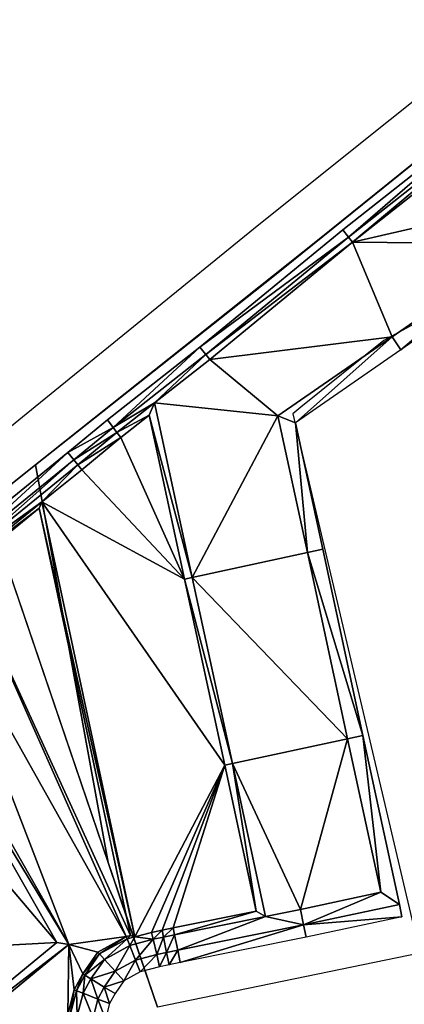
# Model space of a CAD drawing. Header units: millimetres. Extents: x 132691 to 133749, y 516184 to 516906.
# Tile 11 of 15: x 133136 to 133185, y 516656 to 516782. Entities that reach past the tile are written whole.
import ezdxf

# ---------------------------------------------------------------- set-up
doc = ezdxf.new("R2010")
doc.units = ezdxf.units.MM
for name, color, linetype, plot in [('dieptelijn_-2p2', 51, 'Continuous', False), ('dieptelijn_-2p6', 82, 'Continuous', False), ('dieptelijn_-2p9', 130, 'Continuous', False), ('dieptelijn_-3p1', 140, 'Continuous', False), ('dieptelijn_-3p3', 150, 'Continuous', False), ('dieptelijn_-3p4', 170, 'Continuous', False), ('dieptelijn_-3p7', 7, 'Continuous', False)]:
    doc.layers.add(name, color=color, linetype=linetype, plot=plot)
doc.layers.add('dieptelijn_variabel', color=212, linetype='Continuous')
doc.layers.add('TI23311_MV_hoeveelheden_bestek_0103', color=1, linetype='Continuous')
doc.layers.add('Nieuw oppervlak', color=2, linetype='Continuous', true_color=0xffff00)

msp = doc.modelspace()

# ---------------------------------------------------------------- linework, layer by layer
at = {"layer": 'dieptelijn_-2p2', "elevation": -2.2}
msp.add_lwpolyline([(133184.68, 516667.57), (133172.47, 516664.98), (133156.45, 516661.72), (133155.04, 516661.45), (133153.83, 516661.19), (133151.36, 516660.54), (133149.27, 516659.4), (133148.15, 516657.78), (133147.46, 516656.5), (133146.95, 516654.52), (133146.98, 516652.54), (133147.42, 516650.45), (133148.75, 516646.73), (133150.23, 516642.83), (133152.49, 516637.19)], dxfattribs=at)
at = {"layer": 'dieptelijn_-2p6', "linetype": 'Continuous', "elevation": -2.6, "flags": 128}
msp.add_lwpolyline([(133312.83, 516790.76), (133299.93, 516789.1), (133285.13, 516787.18), (133261.54, 516784.13), (133249.29, 516782.55), (133240.26, 516776.8), (133213.09, 516759.5), (133201.66, 516751.58), (133184.55, 516739.73), (133171.12, 516730.43)], dxfattribs=at)
at = {"layer": 'dieptelijn_-2p6', "elevation": -2.6}
for points in [[(133197.81, 516771.28), (133177.14, 516754.98), (133158.95, 516740.05), (133147.17, 516730.79), (133142.14, 516726.63), (133126.8, 516714.18), (133123, 516711.15), (133116.83, 516705.96), (133104.04, 516696.36), (133102.65, 516695.48)], [(133184.35, 516669.14), (133179.71, 516690.63), (133174.61, 516714.34), (133171.12, 516730.43)], [(133184.35, 516669.14), (133172.14, 516666.55), (133156.14, 516663.29), (133154.72, 516663.01), (133153.46, 516662.74), (133150.76, 516662.04), (133148.17, 516660.62), (133146.78, 516658.61), (133145.96, 516657.08), (133145.35, 516654.71), (133145.38, 516652.37), (133145.89, 516649.95), (133147.35, 516645.92), (133148.74, 516642.25), (133151.01, 516636.59)]]:
    msp.add_lwpolyline(points, dxfattribs=at)
at = {"layer": 'dieptelijn_-2p9', "elevation": -2.9}
msp.add_lwpolyline([(133198.56, 516770.34), (133177.89, 516754.04), (133159.7, 516739.11), (133147.92, 516729.85), (133142.9, 516725.7), (133127.55, 516713.25), (133123.76, 516710.22), (133117.57, 516705.02), (133110.78, 516699.92)], dxfattribs=at)
at = {"layer": 'dieptelijn_-3p1', "linetype": 'Continuous', "elevation": -3.1, "flags": 128}
msp.add_lwpolyline([(133310.73, 516792.51), (133299.67, 516791.08), (133284.87, 516789.17), (133261.28, 516786.12), (133248.59, 516784.48), (133239.18, 516778.48), (133211.98, 516761.16), (133200.52, 516753.22), (133183.41, 516741.37), (133168.88, 516731.31)], dxfattribs=at)
at = {"layer": 'dieptelijn_-3p1', "elevation": -3.1}
for points in [[(133199.06, 516769.72), (133178.39, 516753.42), (133160.21, 516738.49), (133148.39, 516729.2)], [(133167.29, 516667.6), (133163.1, 516687.05), (133157.99, 516710.75), (133153.18, 516732.96)], [(133181.97, 516670.68), (133177.76, 516690.21), (133172.65, 516713.92), (133168.88, 516731.31)], [(133148.39, 516729.2), (133143.41, 516725.08), (133128.05, 516712.62), (133124.27, 516709.6), (133118.08, 516704.4), (133111.39, 516699.1)], [(133181.97, 516670.68), (133171.74, 516668.5), (133155.74, 516665.25), (133154.32, 516664.97), (133153, 516664.69), (133150.02, 516663.91), (133146.79, 516662.14), (133145.08, 516659.66), (133144.08, 516657.82), (133143.35, 516654.95), (133143.38, 516652.14), (133143.98, 516649.33), (133145.47, 516645.22), (133146.88, 516641.52), (133149.15, 516635.85)]]:
    msp.add_lwpolyline(points, dxfattribs=at)
at = {"layer": 'dieptelijn_-3p3', "elevation": -3.3}
for points in [[(133152.49, 516731.41), (133148.9, 516728.58), (133143.91, 516724.46), (133128.56, 516712), (133124.77, 516708.98), (133118.58, 516703.78), (133111.89, 516698.48)], [(133166.12, 516668.28), (133162.12, 516686.84), (133157.01, 516710.54), (133152.49, 516731.41)], [(133150.67, 516665.01), (133138.85, 516720.35)], [(133166.12, 516668.28), (133155.57, 516666.14), (133154.14, 516665.85), (133152.79, 516665.57), (133149.68, 516664.75), (133146.17, 516662.83), (133144.31, 516660.13), (133143.24, 516658.15), (133142.45, 516655.06), (133142.48, 516652.04), (133143.11, 516649.08), (133144.63, 516644.91), (133146.04, 516641.2), (133148.32, 516635.51)]]:
    msp.add_lwpolyline(points, dxfattribs=at)
at = {"layer": 'dieptelijn_-3p4', "elevation": -3.4}
for points in [[(133122.08, 516613.18), (133105.85, 516661.44), (133098.73, 516662.92), (133094.15, 516663.78), (133087.86, 516666.42), (133082.43, 516669.88), (133080.43, 516671.49), (133080.39, 516672.08), (133081.04, 516673.45), (133093.22, 516686.88), (133094.25, 516688.03), (133097.52, 516690.76), (133095.49, 516695.45), (133098.66, 516696.77), (133101.86, 516691.78), (133106.5, 516694.72), (133112.13, 516698.16), (133118.84, 516703.47), (133125.03, 516708.67), (133128.81, 516711.69), (133138.5, 516719.56)], [(133150.12, 516665.18), (133138.5, 516719.56)], [(133119.51, 516704), (133142.28, 516664.02), (133113.07, 516639.96)], [(133150.12, 516665.18), (133149.57, 516665.03), (133145.97, 516663.06), (133144.05, 516660.29), (133142.96, 516658.26), (133142.14, 516655.1), (133142.18, 516652.01), (133142.82, 516648.99), (133144.35, 516644.81), (133145.76, 516641.09), (133148.04, 516635.4)]]:
    msp.add_lwpolyline(points, dxfattribs=at)
at = {"layer": 'dieptelijn_-3p7', "elevation": -3.7}
msp.add_lwpolyline([(133113.65, 516642), (133106.76, 516662.48), (133098.97, 516664.1), (133094.5, 516664.94), (133088.55, 516668.73), (133085.25, 516671.24), (133084.77, 516672.05), (133085.16, 516673.72), (133095.66, 516686.33), (133097.74, 516687.88), (133101.49, 516690.13), (133107.13, 516693.7), (133112.82, 516697.18), (133119.15, 516702.19), (133140.74, 516664.3)], close=True, dxfattribs=at)
at = {"layer": 'dieptelijn_variabel'}
msp.add_polyline3d([(133184.68, 516667.57, -2.2), (133184.35, 516669.14, -2.6)], dxfattribs=at)
at = {"layer": 'Nieuw oppervlak', "color": 8, "true_color": 0x808080}
for points in [[(133177.89, 516754.04, -2.9), (133177.14, 516754.98, -2.6), (133197.81, 516771.28, -2.6), (133177.89, 516754.04, -2.9)], [(133197.81, 516771.28, -2.6), (133198.56, 516770.34, -2.9), (133177.89, 516754.04, -2.9), (133197.81, 516771.28, -2.6)], [(133198.56, 516770.34, -2.9), (133178.39, 516753.42, -3.1), (133177.89, 516754.04, -2.9), (133198.56, 516770.34, -2.9)], [(133198.56, 516770.34, -2.9), (133199.06, 516769.72, -3.1), (133178.39, 516753.42, -3.1), (133198.56, 516770.34, -2.9)], [(133211.98, 516761.16, -3.1), (133178.39, 516753.42, -3.1), (133199.06, 516769.72, -3.1), (133211.98, 516761.16, -3.1)], [(133200.52, 516753.22, -3.1), (133178.39, 516753.42, -3.1), (133211.98, 516761.16, -3.1), (133200.52, 516753.22, -3.1)], [(133177.89, 516754.04, -2.9), (133158.95, 516740.05, -2.6), (133177.14, 516754.98, -2.6), (133177.89, 516754.04, -2.9)], [(133159.7, 516739.11, -2.9), (133158.95, 516740.05, -2.6), (133177.89, 516754.04, -2.9), (133159.7, 516739.11, -2.9)], [(133159.7, 516739.11, -2.9), (133177.89, 516754.04, -2.9), (133178.39, 516753.42, -3.1), (133159.7, 516739.11, -2.9)], [(133159.7, 516739.11, -2.9), (133178.39, 516753.42, -3.1), (133160.21, 516738.49, -3.1), (133159.7, 516739.11, -2.9)], [(133160.21, 516738.49, -3.1), (133178.39, 516753.42, -3.1), (133183.41, 516741.37, -3.1), (133160.21, 516738.49, -3.1)], [(133183.41, 516741.37, -3.1), (133178.39, 516753.42, -3.1), (133200.52, 516753.22, -3.1), (133183.41, 516741.37, -3.1)], [(133184.55, 516739.73, -2.6), (133183.41, 516741.37, -3.1), (133200.52, 516753.22, -3.1), (133184.55, 516739.73, -2.6)], [(133200.52, 516753.22, -3.1), (133201.66, 516751.58, -2.6), (133184.55, 516739.73, -2.6), (133200.52, 516753.22, -3.1)], [(133183.41, 516741.37, -3.1), (133168.88, 516731.31, -3.1), (133160.21, 516738.49, -3.1), (133183.41, 516741.37, -3.1)], [(133171.12, 516730.43, -2.6), (133168.88, 516731.31, -3.1), (133183.41, 516741.37, -3.1), (133171.12, 516730.43, -2.6)], [(133183.41, 516741.37, -3.1), (133184.55, 516739.73, -2.6), (133171.12, 516730.43, -2.6), (133183.41, 516741.37, -3.1)], [(133147.92, 516729.85, -2.9), (133147.17, 516730.79, -2.6), (133158.95, 516740.05, -2.6), (133147.92, 516729.85, -2.9)], [(133147.92, 516729.85, -2.9), (133158.95, 516740.05, -2.6), (133159.7, 516739.11, -2.9), (133147.92, 516729.85, -2.9)], [(133159.7, 516739.11, -2.9), (133153.18, 516732.96, -3.1), (133147.92, 516729.85, -2.9), (133159.7, 516739.11, -2.9)], [(133159.7, 516739.11, -2.9), (133160.21, 516738.49, -3.1), (133153.18, 516732.96, -3.1), (133159.7, 516739.11, -2.9)], [(133160.21, 516738.49, -3.1), (133168.88, 516731.31, -3.1), (133153.18, 516732.96, -3.1), (133160.21, 516738.49, -3.1)], [(133148.39, 516729.2, -3.1), (133147.92, 516729.85, -2.9), (133153.18, 516732.96, -3.1), (133148.39, 516729.2, -3.1)], [(133153.18, 516732.96, -3.1), (133152.49, 516731.41, -3.3), (133148.39, 516729.2, -3.1), (133153.18, 516732.96, -3.1)], [(133157.99, 516710.75, -3.1), (133152.49, 516731.41, -3.3), (133153.18, 516732.96, -3.1), (133157.99, 516710.75, -3.1)], [(133153.18, 516732.96, -3.1), (133168.88, 516731.31, -3.1), (133157.99, 516710.75, -3.1), (133153.18, 516732.96, -3.1)], [(133147.17, 516730.79, -2.6), (133147.92, 516729.85, -2.9), (133142.14, 516726.63, -2.6), (133147.17, 516730.79, -2.6)], [(133148.9, 516728.58, -3.3), (133148.39, 516729.2, -3.1), (133152.49, 516731.41, -3.3), (133148.9, 516728.58, -3.3)], [(133157.01, 516710.54, -3.3), (133148.9, 516728.58, -3.3), (133152.49, 516731.41, -3.3), (133157.01, 516710.54, -3.3)], [(133152.49, 516731.41, -3.3), (133157.99, 516710.75, -3.1), (133157.01, 516710.54, -3.3), (133152.49, 516731.41, -3.3)], [(133168.88, 516731.31, -3.1), (133172.65, 516713.92, -3.1), (133157.99, 516710.75, -3.1), (133168.88, 516731.31, -3.1)], [(133168.88, 516731.31, -3.1), (133171.12, 516730.43, -2.6), (133172.65, 516713.92, -3.1), (133168.88, 516731.31, -3.1)], [(133142.9, 516725.7, -2.9), (133142.14, 516726.63, -2.6), (133147.92, 516729.85, -2.9), (133142.9, 516725.7, -2.9)], [(133142.9, 516725.7, -2.9), (133147.92, 516729.85, -2.9), (133148.39, 516729.2, -3.1), (133142.9, 516725.7, -2.9)], [(133171.12, 516730.43, -2.6), (133174.61, 516714.34, -2.6), (133172.65, 516713.92, -3.1), (133171.12, 516730.43, -2.6)], [(133142.9, 516725.7, -2.9), (133148.39, 516729.2, -3.1), (133143.41, 516725.08, -3.1), (133142.9, 516725.7, -2.9)], [(133148.9, 516728.58, -3.3), (133143.41, 516725.08, -3.1), (133148.39, 516729.2, -3.1), (133148.9, 516728.58, -3.3)], [(133143.91, 516724.46, -3.3), (133143.41, 516725.08, -3.1), (133148.9, 516728.58, -3.3), (133143.91, 516724.46, -3.3)], [(133143.91, 516724.46, -3.3), (133148.9, 516728.58, -3.3), (133157.01, 516710.54, -3.3), (133143.91, 516724.46, -3.3)], [(133127.55, 516713.25, -2.9), (133126.8, 516714.18, -2.6), (133142.14, 516726.63, -2.6), (133127.55, 516713.25, -2.9)], [(133127.55, 516713.25, -2.9), (133142.14, 516726.63, -2.6), (133142.9, 516725.7, -2.9), (133127.55, 516713.25, -2.9)], [(133128.05, 516712.62, -3.1), (133127.55, 516713.25, -2.9), (133142.9, 516725.7, -2.9), (133128.05, 516712.62, -3.1)], [(133128.05, 516712.62, -3.1), (133142.9, 516725.7, -2.9), (133143.41, 516725.08, -3.1), (133128.05, 516712.62, -3.1)], [(133143.41, 516725.08, -3.1), (133138.85, 516720.35, -3.3), (133128.05, 516712.62, -3.1), (133143.41, 516725.08, -3.1)], [(133143.41, 516725.08, -3.1), (133143.91, 516724.46, -3.3), (133138.85, 516720.35, -3.3), (133143.41, 516725.08, -3.1)], [(133138.85, 516720.35, -3.3), (133143.91, 516724.46, -3.3), (133157.01, 516710.54, -3.3), (133138.85, 516720.35, -3.3)], [(133128.56, 516712, -3.3), (133128.05, 516712.62, -3.1), (133138.85, 516720.35, -3.3), (133128.56, 516712, -3.3)], [(133138.85, 516720.35, -3.3), (133138.5, 516719.56, -3.4), (133128.56, 516712, -3.3), (133138.85, 516720.35, -3.3)], [(133128.81, 516711.69, -3.4), (133128.56, 516712, -3.3), (133138.5, 516719.56, -3.4), (133128.81, 516711.69, -3.4)], [(133150.12, 516665.18, -3.4), (133128.81, 516711.69, -3.4), (133138.5, 516719.56, -3.4), (133150.12, 516665.18, -3.4)], [(133150.67, 516665.01, -3.3), (133138.5, 516719.56, -3.4), (133138.85, 516720.35, -3.3), (133150.67, 516665.01, -3.3)], [(133150.67, 516665.01, -3.3), (133150.12, 516665.18, -3.4), (133138.5, 516719.56, -3.4), (133150.67, 516665.01, -3.3)], [(133138.85, 516720.35, -3.3), (133157.01, 516710.54, -3.3), (133162.12, 516686.84, -3.3), (133138.85, 516720.35, -3.3)], [(133138.85, 516720.35, -3.3), (133162.12, 516686.84, -3.3), (133150.67, 516665.01, -3.3), (133138.85, 516720.35, -3.3)], [(133172.65, 516713.92, -3.1), (133177.76, 516690.21, -3.1), (133157.99, 516710.75, -3.1), (133172.65, 516713.92, -3.1)], [(133174.61, 516714.34, -2.6), (133179.71, 516690.63, -2.6), (133172.65, 516713.92, -3.1), (133174.61, 516714.34, -2.6)], [(133172.65, 516713.92, -3.1), (133179.71, 516690.63, -2.6), (133177.76, 516690.21, -3.1), (133172.65, 516713.92, -3.1)], [(133125.03, 516708.67, -3.4), (133128.81, 516711.69, -3.4), (133149.57, 516665.03, -3.4), (133125.03, 516708.67, -3.4)], [(133150.12, 516665.18, -3.4), (133149.57, 516665.03, -3.4), (133128.81, 516711.69, -3.4), (133150.12, 516665.18, -3.4)], [(133157.01, 516710.54, -3.3), (133157.99, 516710.75, -3.1), (133163.1, 516687.05, -3.1), (133157.01, 516710.54, -3.3)], [(133163.1, 516687.05, -3.1), (133157.99, 516710.75, -3.1), (133177.76, 516690.21, -3.1), (133163.1, 516687.05, -3.1)], [(133163.1, 516687.05, -3.1), (133162.12, 516686.84, -3.3), (133157.01, 516710.54, -3.3), (133163.1, 516687.05, -3.1)], [(133119.51, 516704, -3.4), (133125.03, 516708.67, -3.4), (133142.28, 516664.02, -3.4), (133119.51, 516704, -3.4)], [(133125.03, 516708.67, -3.4), (133149.57, 516665.03, -3.4), (133142.28, 516664.02, -3.4), (133125.03, 516708.67, -3.4)], [(133142.28, 516664.02, -3.4), (133119.15, 516702.19, -3.7), (133119.51, 516704, -3.4), (133142.28, 516664.02, -3.4)], [(133140.74, 516664.3, -3.7), (133112.82, 516697.18, -3.7), (133119.15, 516702.19, -3.7), (133140.74, 516664.3, -3.7)], [(133142.28, 516664.02, -3.4), (133140.74, 516664.3, -3.7), (133119.15, 516702.19, -3.7), (133142.28, 516664.02, -3.4)], [(133140.74, 516664.3, -3.7), (133106.76, 516662.48, -3.7), (133112.82, 516697.18, -3.7), (133140.74, 516664.3, -3.7)], [(133179.71, 516690.63, -2.6), (133181.97, 516670.68, -3.1), (133177.76, 516690.21, -3.1), (133179.71, 516690.63, -2.6)], [(133179.71, 516690.63, -2.6), (133184.35, 516669.14, -2.6), (133184.35, 516669.14, -2.6), (133179.71, 516690.63, -2.6)], [(133184.35, 516669.14, -2.6), (133181.97, 516670.68, -3.1), (133179.71, 516690.63, -2.6), (133184.35, 516669.14, -2.6)], [(133163.1, 516687.05, -3.1), (133177.76, 516690.21, -3.1), (133171.74, 516668.5, -3.1), (133163.1, 516687.05, -3.1)], [(133171.74, 516668.5, -3.1), (133177.76, 516690.21, -3.1), (133181.97, 516670.68, -3.1), (133171.74, 516668.5, -3.1)], [(133162.12, 516686.84, -3.3), (133152.79, 516665.57, -3.3), (133150.67, 516665.01, -3.3), (133162.12, 516686.84, -3.3)], [(133152.79, 516665.57, -3.3), (133162.12, 516686.84, -3.3), (133154.14, 516665.85, -3.3), (133152.79, 516665.57, -3.3)], [(133162.12, 516686.84, -3.3), (133155.57, 516666.14, -3.3), (133154.14, 516665.85, -3.3), (133162.12, 516686.84, -3.3)], [(133155.57, 516666.14, -3.3), (133162.12, 516686.84, -3.3), (133166.12, 516668.28, -3.3), (133155.57, 516666.14, -3.3)], [(133163.1, 516687.05, -3.1), (133166.12, 516668.28, -3.3), (133162.12, 516686.84, -3.3), (133163.1, 516687.05, -3.1)], [(133167.29, 516667.6, -3.1), (133166.12, 516668.28, -3.3), (133163.1, 516687.05, -3.1), (133167.29, 516667.6, -3.1)], [(133163.1, 516687.05, -3.1), (133171.74, 516668.5, -3.1), (133167.29, 516667.6, -3.1), (133163.1, 516687.05, -3.1)], [(133171.74, 516668.5, -3.1), (133181.97, 516670.68, -3.1), (133172.14, 516666.55, -2.6), (133171.74, 516668.5, -3.1)], [(133172.14, 516666.55, -2.6), (133181.97, 516670.68, -3.1), (133184.35, 516669.14, -2.6), (133172.14, 516666.55, -2.6)], [(133155.57, 516666.14, -3.3), (133166.12, 516668.28, -3.3), (133155.74, 516665.25, -3.1), (133155.57, 516666.14, -3.3)], [(133155.74, 516665.25, -3.1), (133166.12, 516668.28, -3.3), (133167.29, 516667.6, -3.1), (133155.74, 516665.25, -3.1)], [(133171.74, 516668.5, -3.1), (133172.14, 516666.55, -2.6), (133167.29, 516667.6, -3.1), (133171.74, 516668.5, -3.1)], [(133184.35, 516669.14, -2.6), (133184.68, 516667.57, -2.2), (133172.14, 516666.55, -2.6), (133184.35, 516669.14, -2.6)], [(133167.29, 516667.6, -3.1), (133156.14, 516663.29, -2.6), (133155.74, 516665.25, -3.1), (133167.29, 516667.6, -3.1)], [(133156.14, 516663.29, -2.6), (133167.29, 516667.6, -3.1), (133172.14, 516666.55, -2.6), (133156.14, 516663.29, -2.6)], [(133184.68, 516667.57, -2.2), (133172.47, 516664.98, -2.2), (133172.14, 516666.55, -2.6), (133184.68, 516667.57, -2.2)], [(133150.67, 516665.01, -3.3), (133152.79, 516665.57, -3.3), (133153, 516664.69, -3.1), (133150.67, 516665.01, -3.3)], [(133154.14, 516665.85, -3.3), (133153, 516664.69, -3.1), (133152.79, 516665.57, -3.3), (133154.14, 516665.85, -3.3)], [(133153, 516664.69, -3.1), (133154.14, 516665.85, -3.3), (133154.32, 516664.97, -3.1), (133153, 516664.69, -3.1)], [(133154.32, 516664.97, -3.1), (133154.14, 516665.85, -3.3), (133155.57, 516666.14, -3.3), (133154.32, 516664.97, -3.1)], [(133154.32, 516664.97, -3.1), (133155.57, 516666.14, -3.3), (133155.74, 516665.25, -3.1), (133154.32, 516664.97, -3.1)], [(133172.14, 516666.55, -2.6), (133156.45, 516661.72, -2.2), (133156.14, 516663.29, -2.6), (133172.14, 516666.55, -2.6)], [(133172.14, 516666.55, -2.6), (133172.47, 516664.98, -2.2), (133156.45, 516661.72, -2.2), (133172.14, 516666.55, -2.6)], [(133113.65, 516642, -3.7), (133106.76, 516662.48, -3.7), (133140.74, 516664.3, -3.7), (133113.65, 516642, -3.7)], [(133113.65, 516642, -3.7), (133140.74, 516664.3, -3.7), (133142.28, 516664.02, -3.4), (133113.65, 516642, -3.7)], [(133145.97, 516663.06, -3.4), (133142.28, 516664.02, -3.4), (133149.57, 516665.03, -3.4), (133145.97, 516663.06, -3.4)], [(133145.97, 516663.06, -3.4), (133149.57, 516665.03, -3.4), (133146.17, 516662.83, -3.3), (133145.97, 516663.06, -3.4)], [(133149.57, 516665.03, -3.4), (133149.68, 516664.75, -3.3), (133146.17, 516662.83, -3.3), (133149.57, 516665.03, -3.4)], [(133146.17, 516662.83, -3.3), (133149.68, 516664.75, -3.3), (133146.79, 516662.14, -3.1), (133146.17, 516662.83, -3.3)], [(133149.68, 516664.75, -3.3), (133150.02, 516663.91, -3.1), (133146.79, 516662.14, -3.1), (133149.68, 516664.75, -3.3)], [(133149.57, 516665.03, -3.4), (133150.12, 516665.18, -3.4), (133149.68, 516664.75, -3.3), (133149.57, 516665.03, -3.4)], [(133149.68, 516664.75, -3.3), (133150.12, 516665.18, -3.4), (133150.67, 516665.01, -3.3), (133149.68, 516664.75, -3.3)], [(133150.67, 516665.01, -3.3), (133150.02, 516663.91, -3.1), (133149.68, 516664.75, -3.3), (133150.67, 516665.01, -3.3)], [(133150.67, 516665.01, -3.3), (133153, 516664.69, -3.1), (133150.02, 516663.91, -3.1), (133150.67, 516665.01, -3.3)], [(133150.76, 516662.04, -2.6), (133150.02, 516663.91, -3.1), (133153, 516664.69, -3.1), (133150.76, 516662.04, -2.6)], [(133153, 516664.69, -3.1), (133153.46, 516662.74, -2.6), (133150.76, 516662.04, -2.6), (133153, 516664.69, -3.1)], [(133153, 516664.69, -3.1), (133154.32, 516664.97, -3.1), (133153.46, 516662.74, -2.6), (133153, 516664.69, -3.1)], [(133154.72, 516663.01, -2.6), (133153.46, 516662.74, -2.6), (133154.32, 516664.97, -3.1), (133154.72, 516663.01, -2.6)], [(133154.72, 516663.01, -2.6), (133154.32, 516664.97, -3.1), (133155.74, 516665.25, -3.1), (133154.72, 516663.01, -2.6)], [(133154.72, 516663.01, -2.6), (133155.74, 516665.25, -3.1), (133156.14, 516663.29, -2.6), (133154.72, 516663.01, -2.6)], [(133113.07, 516639.96, -3.4), (133113.65, 516642, -3.7), (133142.28, 516664.02, -3.4), (133113.07, 516639.96, -3.4)], [(133142.28, 516664.02, -3.4), (133142.14, 516655.1, -3.4), (133113.07, 516639.96, -3.4), (133142.28, 516664.02, -3.4)], [(133142.28, 516664.02, -3.4), (133142.96, 516658.26, -3.4), (133142.14, 516655.1, -3.4), (133142.28, 516664.02, -3.4)], [(133142.28, 516664.02, -3.4), (133144.05, 516660.29, -3.4), (133142.96, 516658.26, -3.4), (133142.28, 516664.02, -3.4)], [(133144.05, 516660.29, -3.4), (133142.28, 516664.02, -3.4), (133145.97, 516663.06, -3.4), (133144.05, 516660.29, -3.4)], [(133146.17, 516662.83, -3.3), (133144.05, 516660.29, -3.4), (133145.97, 516663.06, -3.4), (133146.17, 516662.83, -3.3)], [(133148.17, 516660.62, -2.6), (133146.79, 516662.14, -3.1), (133150.02, 516663.91, -3.1), (133148.17, 516660.62, -2.6)], [(133148.17, 516660.62, -2.6), (133150.02, 516663.91, -3.1), (133150.76, 516662.04, -2.6), (133148.17, 516660.62, -2.6)], [(133154.72, 516663.01, -2.6), (133153.83, 516661.19, -2.2), (133153.46, 516662.74, -2.6), (133154.72, 516663.01, -2.6)], [(133154.72, 516663.01, -2.6), (133155.04, 516661.45, -2.2), (133153.83, 516661.19, -2.2), (133154.72, 516663.01, -2.6)], [(133154.72, 516663.01, -2.6), (133156.14, 516663.29, -2.6), (133155.04, 516661.45, -2.2), (133154.72, 516663.01, -2.6)], [(133156.14, 516663.29, -2.6), (133156.45, 516661.72, -2.2), (133155.04, 516661.45, -2.2), (133156.14, 516663.29, -2.6)], [(133144.05, 516660.29, -3.4), (133146.17, 516662.83, -3.3), (133144.31, 516660.13, -3.3), (133144.05, 516660.29, -3.4)], [(133146.79, 516662.14, -3.1), (133144.31, 516660.13, -3.3), (133146.17, 516662.83, -3.3), (133146.79, 516662.14, -3.1)], [(133144.31, 516660.13, -3.3), (133146.79, 516662.14, -3.1), (133145.08, 516659.66, -3.1), (133144.31, 516660.13, -3.3)], [(133145.08, 516659.66, -3.1), (133146.79, 516662.14, -3.1), (133148.17, 516660.62, -2.6), (133145.08, 516659.66, -3.1)], [(133149.27, 516659.4, -2.2), (133148.17, 516660.62, -2.6), (133150.76, 516662.04, -2.6), (133149.27, 516659.4, -2.2)], [(133149.27, 516659.4, -2.2), (133150.76, 516662.04, -2.6), (133151.36, 516660.54, -2.2), (133149.27, 516659.4, -2.2)], [(133151.36, 516660.54, -2.2), (133150.76, 516662.04, -2.6), (133153.46, 516662.74, -2.6), (133151.36, 516660.54, -2.2)], [(133153.83, 516661.19, -2.2), (133151.36, 516660.54, -2.2), (133153.46, 516662.74, -2.6), (133153.83, 516661.19, -2.2)], [(133146.78, 516658.61, -2.6), (133145.08, 516659.66, -3.1), (133148.17, 516660.62, -2.6), (133146.78, 516658.61, -2.6)], [(133148.17, 516660.62, -2.6), (133149.27, 516659.4, -2.2), (133146.78, 516658.61, -2.6), (133148.17, 516660.62, -2.6)], [(133144.05, 516660.29, -3.4), (133143.24, 516658.15, -3.3), (133142.96, 516658.26, -3.4), (133144.05, 516660.29, -3.4)], [(133144.05, 516660.29, -3.4), (133144.31, 516660.13, -3.3), (133143.24, 516658.15, -3.3), (133144.05, 516660.29, -3.4)], [(133143.24, 516658.15, -3.3), (133144.31, 516660.13, -3.3), (133144.08, 516657.82, -3.1), (133143.24, 516658.15, -3.3)], [(133144.31, 516660.13, -3.3), (133145.08, 516659.66, -3.1), (133144.08, 516657.82, -3.1), (133144.31, 516660.13, -3.3)], [(133144.08, 516657.82, -3.1), (133145.08, 516659.66, -3.1), (133145.96, 516657.08, -2.6), (133144.08, 516657.82, -3.1)], [(133145.96, 516657.08, -2.6), (133145.08, 516659.66, -3.1), (133146.78, 516658.61, -2.6), (133145.96, 516657.08, -2.6)], [(133149.27, 516659.4, -2.2), (133148.15, 516657.78, -2.2), (133146.78, 516658.61, -2.6), (133149.27, 516659.4, -2.2)], [(133142.45, 516655.06, -3.3), (133142.14, 516655.1, -3.4), (133142.96, 516658.26, -3.4), (133142.45, 516655.06, -3.3)], [(133142.96, 516658.26, -3.4), (133143.24, 516658.15, -3.3), (133142.45, 516655.06, -3.3), (133142.96, 516658.26, -3.4)], [(133142.45, 516655.06, -3.3), (133143.24, 516658.15, -3.3), (133143.35, 516654.95, -3.1), (133142.45, 516655.06, -3.3)], [(133143.24, 516658.15, -3.3), (133144.08, 516657.82, -3.1), (133143.35, 516654.95, -3.1), (133143.24, 516658.15, -3.3)], [(133145.96, 516657.08, -2.6), (133146.78, 516658.61, -2.6), (133147.46, 516656.5, -2.2), (133145.96, 516657.08, -2.6)], [(133146.78, 516658.61, -2.6), (133148.15, 516657.78, -2.2), (133147.46, 516656.5, -2.2), (133146.78, 516658.61, -2.6)], [(133143.35, 516654.95, -3.1), (133144.08, 516657.82, -3.1), (133145.35, 516654.71, -2.6), (133143.35, 516654.95, -3.1)], [(133144.08, 516657.82, -3.1), (133145.96, 516657.08, -2.6), (133145.35, 516654.71, -2.6), (133144.08, 516657.82, -3.1)], [(133145.35, 516654.71, -2.6), (133145.96, 516657.08, -2.6), (133146.95, 516654.52, -2.2), (133145.35, 516654.71, -2.6)], [(133145.96, 516657.08, -2.6), (133147.46, 516656.5, -2.2), (133146.95, 516654.52, -2.2), (133145.96, 516657.08, -2.6)]]:
    msp.add_3dface(points, dxfattribs=at)
at = {"layer": 'TI23311_MV_hoeveelheden_bestek_0103', "color": 9, "linetype": 'Continuous', "true_color": 0xd19cc7, "flags": 128}
for points in [[(133166.45, 516755.68), (133233.53, 516809.32), (133266.71, 516812.17), (133267.77, 516805.93), (133233.35, 516801.72), (133197.73, 516772.79), (133173.92, 516753.62), (133138.03, 516725.08), (133131.72, 516720.06), (133129.76, 516725.82), (133136.85, 516731.59), (133166.45, 516755.68)], [(133197.44, 516772.56), (133233.35, 516801.72), (133268.68, 516806.04), (133268.77, 516805.48), (133289.99, 516797.78), (133291.74, 516787.01), (133285.62, 516785.53), (133249.17, 516782.64), (133213.61, 516759.01), (133204.58, 516753), (133182.36, 516740.89), (133171.82, 516732.41), (133170.77, 516731.57), (133186.94, 516662.94), (133153.55, 516656.04), (133149.96, 516666.56), (133149.92, 516666.68), (133147.27, 516674.45), (133138.03, 516725.08), (133168.25, 516749), (133197.44, 516772.56)], [(133147.27, 516674.45), (133131.79, 516719.87), (133131.72, 516720.06), (133138.03, 516725.08), (133147.27, 516674.45)]]:
    msp.add_lwpolyline(points, close=True, dxfattribs=at)
msp.add_lwpolyline([(133096.35, 516656.05), (133086.71, 516658.9), (133079.82, 516662.74), (133075.1, 516665.69), (133070.77, 516665.1), (133066.63, 516669.92), (133088.57, 516694.21), (133090.75, 516695.11), (133092.71, 516690.05), (133095.58, 516691.47), (133093.51, 516696.25), (133099.25, 516698.63), (133099.25, 516698.63), (133102.31, 516693.85), (133104.72, 516695.37), (133102.16, 516699.84), (133103.93, 516700.57), (133107.95, 516707.79), (133129.76, 516725.82), (133131.72, 516720.06), (133147.27, 516674.45), (133153.55, 516656.04)], dxfattribs=at)

doc.saveas('drawing.dxf')
